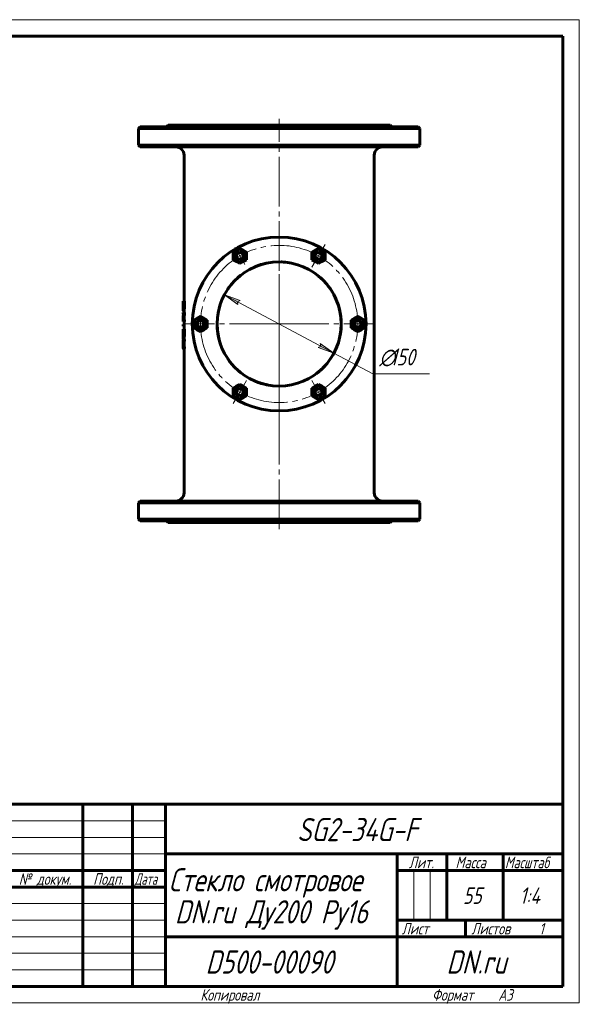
# Model space of a CAD drawing. Header units: millimetres. Extents: x 0 to 420, y -77 to 297.
# Tile 10 of 10: x 251 to 420, y 0 to 297. Entities that reach past the tile are written whole.
import ezdxf

# ---------------------------------------------------------------- set-up
doc = ezdxf.new("R2010")
doc.units = ezdxf.units.MM
for name, pattern in [('K5LT_AXLED', [19.5, 15, -1.5, 1.5, -1.5]), ('K5LT_BASIC', [0]), ('K5LT_THIN', [0])]:
    doc.linetypes.add(name, pattern=pattern)
doc.layers.add('Системный слой', color=7, linetype='Continuous')
doc.layers.add('Системный слой (1)', color=251, linetype='Continuous', true_color=0x6c6c6c)
doc.styles.add('KDIMTEXTSTYLE', font='GOST_AU.SHX', dxfattribs={"width": 0.96, "oblique": 15, "height": 5})
doc.styles.add('KTEXTSTYLE', font='GOST_AU.SHX', dxfattribs={"width": 0.96, "height": 5})
doc.dimstyles.new('KDIMSTYLE (0.25)', dxfattribs={"dimtxt": 5, "dimasz": 1, "dimexe": 2, "dimexo": 0, "dimgap": 1, "dimtad": 1, "dimlfac": 4, "dimtxsty": 'KDIMTEXTSTYLE', "dimsah": 1, "dimcen": 0, "dimdle": 1, "dimadec": 0, "dimazin": 0, "dimtfac": 0.667, "dimtmove": 0, "dimatfit": 3, "dimfxl": 1, "dimtvp": 1, "dimtolj": 1, "dimtzin": 0, "dimarcsym": 0})

# ---------------------------------------------------------------- blocks, each defined once
blk = doc.blocks.new('U72')
at = {"layer": 'Системный слой (1)', "linetype": 'K5LT_BASIC', "lineweight": 60}
for p, q in [((322.25, 187.72), (322.08, 187.79)), ((323.29, 187.33), (322.25, 187.72)), ((324.37, 187), (323.29, 187.33)), ((325.3, 186.77), (324.37, 187))]:
    blk.add_line(p, q, dxfattribs=at)
blk = doc.blocks.new('U73')
at = {"layer": 'Системный слой (1)', "linetype": 'K5LT_BASIC', "lineweight": 60}
for p, q in [((329.92, 223.83), (330.21, 223.82)), ((330.21, 223.82), (331.09, 223.76)), ((331.09, 223.76), (331.97, 223.65)), ((331.97, 223.65), (332.55, 223.56))]:
    blk.add_line(p, q, dxfattribs=at)
blk = doc.blocks.new('U74')
at = {"layer": 'Системный слой (1)', "linetype": 'K5LT_BASIC', "lineweight": 60}
for p, q in [((300.55, 212.02), (300.55, 256.09)), ((300.55, 208.52), (300.55, 209.06)), ((300.55, 206.3), (300.55, 206.35)), ((300.55, 203.51), (300.55, 205.84)), ((300.55, 200.36), (300.55, 201.17)), ((300.55, 198.2), (300.55, 199.81)), ((300.55, 154.09), (300.55, 197.65))]:
    blk.add_line(p, q, dxfattribs=at)
blk = doc.blocks.new('U75')
at = {"layer": 'Системный слой (1)', "linetype": 'K5LT_BASIC', "lineweight": 60}
for p, q in [((323.15, 222.81), (324.24, 223.15)), ((324.24, 223.15), (325.36, 223.42)), ((322.1, 222.4), (323.15, 222.81))]:
    blk.add_line(p, q, dxfattribs=at)
blk = doc.blocks.new('U76')
at = {"layer": 'Системный слой (1)', "linetype": 'K5LT_BASIC', "lineweight": 60}
for p, q in [((317.2, 190.77), (316.89, 191.04)), ((317.52, 190.5), (317.2, 190.77)), ((317.85, 190.24), (317.52, 190.5))]:
    blk.add_line(p, q, dxfattribs=at)
blk = doc.blocks.new('U77')
at = {"layer": 'Системный слой (1)', "linetype": 'K5LT_BASIC', "lineweight": 60}
for p, q in [((317.2, 190.77), (316.89, 191.04)), ((317.52, 190.5), (317.2, 190.77)), ((317.85, 190.24), (317.52, 190.5))]:
    blk.add_line(p, q, dxfattribs=at)
blk = doc.blocks.new('U78')
at = {"layer": 'Системный слой (1)', "linetype": 'K5LT_BASIC', "lineweight": 60}
for p, q in [((316.82, 219.08), (317.12, 219.34)), ((317.12, 219.34), (317.43, 219.6)), ((317.43, 219.6), (317.74, 219.85))]:
    blk.add_line(p, q, dxfattribs=at)
blk = doc.blocks.new('U79')
at = {"layer": 'Системный слой (1)', "linetype": 'K5LT_BASIC', "lineweight": 60}
for p, q in [((322.27, 187.71), (322.08, 187.79)), ((323.39, 187.3), (322.27, 187.71)), ((324.54, 186.96), (323.39, 187.3)), ((325.52, 186.73), (324.54, 186.96))]:
    blk.add_line(p, q, dxfattribs=at)
blk = doc.blocks.new('U80')
at = {"layer": 'Системный слой (1)', "linetype": 'K5LT_BASIC', "lineweight": 60}
for p, q in [((329.92, 223.83), (329.94, 223.83)), ((329.94, 223.83), (330.82, 223.78)), ((330.82, 223.78), (331.7, 223.69)), ((331.7, 223.69), (332.55, 223.56))]:
    blk.add_line(p, q, dxfattribs=at)
blk = doc.blocks.new('U81')
at = {"layer": 'Системный слой (1)', "linetype": 'K5LT_BASIC', "lineweight": 60}
for p, q in [((323.15, 222.81), (324.24, 223.15)), ((324.24, 223.15), (325.36, 223.42)), ((322.1, 222.4), (323.15, 222.81))]:
    blk.add_line(p, q, dxfattribs=at)
blk = doc.blocks.new('U82')
at = {"layer": 'Системный слой (1)', "linetype": 'K5LT_BASIC', "lineweight": 60}
for p, q in [((342.73, 192.01), (342.53, 191.8)), ((342.93, 192.22), (342.73, 192.01)), ((343.13, 192.43), (342.93, 192.22))]:
    blk.add_line(p, q, dxfattribs=at)
blk = doc.blocks.new('U83')
at = {"layer": 'Системный слой (1)', "linetype": 'K5LT_BASIC', "lineweight": 60}
for p, q in [((300.3, 206.35), (300.44, 207.81)), ((300.3, 206.3), (300.3, 206.35))]:
    blk.add_line(p, q, dxfattribs=at)
blk = doc.blocks.new('U84')
at = {"layer": 'Системный слой (1)', "linetype": 'K5LT_BASIC', "lineweight": 60}
for p, q in [((300.3, 198.29), (300.3, 198.3)), ((300.3, 198.3), (300.3, 198.3)), ((300.3, 198.26), (300.3, 198.29)), ((300.3, 198.29), (300.3, 198.29)), ((300.3, 198.29), (300.3, 198.29)), ((300.3, 198.22), (300.3, 198.26)), ((300.3, 198.2), (300.3, 198.22)), ((300.3, 198.19), (300.3, 198.2)), ((300.3, 198.18), (300.3, 198.19)), ((300.3, 198.17), (300.3, 198.18)), ((300.3, 198.18), (300.3, 198.18)), ((300.3, 198.16), (300.3, 198.17)), ((300.3, 198.17), (300.3, 198.17)), ((300.3, 198.15), (300.3, 198.16)), ((300.31, 198.14), (300.3, 198.15))]:
    blk.add_line(p, q, dxfattribs=at)
blk = doc.blocks.new('U85')
at = {"layer": 'Системный слой (1)', "linetype": 'K5LT_BASIC', "lineweight": 60}
for start, end in [(101.4483, 112.5903), (80.017, 88.1084), (0, 54.9517), (134.8339, 145.8718), (128.0674, 131.7529), (159.5907, 198.9676), (325.328, 0), (213.8599, 220.3052), (228.5586, 232.3601), (306.5002, 317.508), (247.3603, 259.2544), (271.7993, 271.9595)]:
    blk.add_arc((329.3, 205.09), 18.75, start, end, dxfattribs=at)
blk = doc.blocks.new('U86')
at = {"layer": 'Системный слой (1)', "linetype": 'K5LT_BASIC', "lineweight": 60}
for p, q in [((300.3, 208.05), (300.3, 208.52)), ((300.3, 206.35), (300.3, 206.85)), ((300.3, 205.84), (300.3, 206.3))]:
    blk.add_line(p, q, dxfattribs=at)
blk = doc.blocks.new('U87')
at = {"layer": 'Системный слой (1)', "linetype": 'K5LT_BASIC', "lineweight": 60}
for p, q in [((300.3, 203.01), (300.3, 203.51)), ((300.3, 201.34), (300.3, 201.96))]:
    blk.add_line(p, q, dxfattribs=at)
blk = doc.blocks.new('U88')
at = {"layer": 'Системный слой (1)', "linetype": 'K5LT_BASIC', "lineweight": 60}
for p, q in [((300.3, 199.85), (300.3, 199.86)), ((300.3, 199.86), (300.3, 199.86)), ((300.3, 199.86), (300.3, 199.86)), ((300.3, 199.86), (300.3, 199.86)), ((300.3, 199.86), (300.3, 199.86)), ((300.3, 199.86), (300.3, 199.86)), ((300.3, 199.86), (300.3, 199.86)), ((300.3, 199.86), (300.3, 199.86)), ((300.3, 199.86), (300.31, 199.86)), ((300.3, 199.84), (300.3, 199.85)), ((300.3, 199.85), (300.3, 199.85)), ((300.3, 199.85), (300.3, 199.85)), ((300.3, 199.85), (300.3, 199.85)), ((300.3, 199.85), (300.3, 199.85)), ((300.3, 199.85), (300.3, 199.85)), ((300.3, 199.83), (300.3, 199.84)), ((300.3, 199.84), (300.3, 199.84)), ((300.3, 199.84), (300.3, 199.84)), ((300.3, 199.84), (300.3, 199.84)), ((300.3, 199.84), (300.3, 199.84)), ((300.3, 199.84), (300.3, 199.84)), ((300.3, 199.84), (300.3, 199.84)), ((300.3, 199.84), (300.3, 199.84)), ((300.3, 199.84), (300.3, 199.84)), ((300.3, 199.82), (300.3, 199.83)), ((300.3, 199.83), (300.3, 199.83)), ((300.3, 199.83), (300.3, 199.83)), ((300.3, 199.83), (300.3, 199.83)), ((300.3, 199.83), (300.3, 199.83)), ((300.3, 199.83), (300.3, 199.83)), ((300.3, 199.83), (300.3, 199.83)), ((300.3, 199.83), (300.3, 199.83)), ((300.3, 199.83), (300.3, 199.83)), ((300.3, 199.83), (300.3, 199.83)), ((300.3, 199.83), (300.3, 199.83)), ((300.3, 199.81), (300.3, 199.82)), ((300.3, 199.82), (300.3, 199.82)), ((300.3, 199.82), (300.3, 199.82)), ((300.3, 199.78), (300.3, 199.81)), ((300.3, 199.74), (300.3, 199.78)), ((300.3, 199.7), (300.3, 199.74)), ((300.31, 199.86), (300.31, 199.86)), ((300.31, 199.86), (300.31, 199.86)), ((300.31, 199.86), (300.31, 199.86)), ((300.31, 199.86), (300.31, 199.86)), ((300.31, 199.86), (300.31, 199.86)), ((300.31, 199.86), (300.31, 199.86)), ((300.31, 199.86), (300.31, 199.86)), ((300.31, 199.86), (300.31, 199.86)), ((300.31, 199.86), (300.31, 199.86)), ((300.31, 199.86), (300.31, 199.86))]:
    blk.add_line(p, q, dxfattribs=at)
blk = doc.blocks.new('U89')
at = {"layer": 'Системный слой (1)', "linetype": 'K5LT_BASIC', "lineweight": 60}
for p, q in [((300.3, 211.52), (300.3, 212.02)), ((300.3, 209.3), (300.3, 209.87))]:
    blk.add_line(p, q, dxfattribs=at)
blk = doc.blocks.new('U90')
at = {"layer": 'Системный слой (1)', "linetype": 'K5LT_BASIC', "lineweight": 60}
for p, q in [((300.3, 201.34), (300.31, 201.95)), ((300.32, 200.61), (300.3, 201.34))]:
    blk.add_line(p, q, dxfattribs=at)
blk = doc.blocks.new('U91')
at = {"layer": 'Системный слой (1)', "linetype": 'K5LT_BASIC', "lineweight": 60}
for p, q in [((300.3, 199.81), (300.3, 200.31)), ((300.3, 197.69), (300.3, 198.2))]:
    blk.add_line(p, q, dxfattribs=at)
blk = doc.blocks.new('U92')
at = {"layer": 'Системный слой (1)', "linetype": 'K5LT_BASIC', "lineweight": 60}
for p, q in [((316.82, 219.08), (317.06, 219.3)), ((317.06, 219.3), (317.32, 219.51)), ((317.32, 219.51), (317.57, 219.72))]:
    blk.add_line(p, q, dxfattribs=at)
blk = doc.blocks.new('U93')
at = {"layer": 'Системный слой (1)', "linetype": 'K5LT_BASIC', "lineweight": 60}
for p, q in [((342.39, 191.67), (342, 191.3)), ((342.76, 192.04), (342.39, 191.67)), ((343.13, 192.43), (342.76, 192.04))]:
    blk.add_line(p, q, dxfattribs=at)
blk = doc.blocks.new('U94')
at = {"layer": 'Системный слой (1)', "linetype": 'K5LT_BASIC', "lineweight": 60}
for p, q in [((300.3, 210.02), (300.3, 210.1)), ((300.3, 209.94), (300.3, 210.02)), ((300.3, 209.87), (300.3, 209.94)), ((300.3, 209.85), (300.3, 209.87)), ((300.3, 209.82), (300.3, 209.85)), ((300.3, 209.81), (300.3, 209.82)), ((300.3, 209.8), (300.3, 209.81)), ((300.3, 209.75), (300.3, 209.8)), ((300.3, 209.8), (300.3, 209.8)), ((300.3, 209.68), (300.3, 209.75)), ((300.3, 209.65), (300.3, 209.68)), ((300.31, 209.64), (300.3, 209.65)), ((300.31, 209.63), (300.31, 209.64)), ((300.31, 209.64), (300.31, 209.64)), ((300.31, 209.6), (300.31, 209.63)), ((300.32, 209.58), (300.31, 209.6))]:
    blk.add_line(p, q, dxfattribs=at)
blk = doc.blocks.new('U95')
at = {"layer": 'Системный слой (1)', "linetype": 'K5LT_AXLED', "lineweight": 18}
for q in [(329.3, 233.34), (301.05, 205.09), (357.55, 205.09), (329.3, 176.84)]:
    blk.add_line((329.3, 205.09), q, dxfattribs=at)
blk = doc.blocks.new('D6')
at = {"layer": 'Системный слой (1)'}
for points in [[(317.48, 212.15), (312.76, 213.93), (316.86, 210.99), (316.73, 211.81)], [(345.84, 196.26), (341.74, 199.19), (341.87, 198.38), (341.12, 198.03)]]:
    blk.add_hatch(color=256, dxfattribs=at).paths.add_polyline_path(points)
at = {"layer": 'Системный слой (1)', "linetype": 'K5LT_THIN', "lineweight": 18}
for p, q in [((312.76, 213.93), (317.48, 212.15)), ((316.86, 210.99), (312.76, 213.93)), ((312.76, 213.93), (345.84, 196.26)), ((317.48, 212.15), (316.73, 211.81)), ((316.73, 211.81), (316.86, 210.99)), ((341.12, 198.03), (341.87, 198.38)), ((345.84, 196.26), (341.12, 198.03)), ((341.87, 198.38), (341.74, 199.19)), ((341.74, 199.19), (345.84, 196.26)), ((345.84, 196.26), (357.56, 189.99))]:
    blk.add_line(p, q, dxfattribs=at)
blk.add_wipeout([(359.56, 190.99), (359.56, 198.37), (372.23, 198.37), (372.23, 190.99)]).dxf.layer = 'Системный слой (1)'
blk.add_line((357.56, 189.99), (374.76, 189.99), dxfattribs=at)
at = {"layer": 'Системный слой (1)', "char_height": 5, "attachment_point": 1, "style": 'KTEXTSTYLE'}
for s, insert in [('\\H5.0;\\W1.000;\\Q15;\\Q15;\\W0.960;∅', (359.56, 197.58)), ('\\H5.0;\\W1.000;\\Q15;\\Q15;\\W0.960;150', (362.87, 197.58))]:
    blk.add_mtext(s, dxfattribs=dict(at, insert=insert))
blk = doc.blocks.new('KDIMARROW_01')
at = {"layer": 'Системный слой'}
blk.add_hatch(color=0, dxfattribs=at).paths.add_polyline_path([(-5, -0.66), (0, 0), (-5, 0.66), (-4.5, 0)])
at = {"layer": 'Системный слой', "color": 0, "linetype": 'K5LT_THIN', "lineweight": 18}
for p, q in [((-4.5, 0), (-5, 0.66)), ((-5, 0.66), (0, 0)), ((0, 0), (-5, -0.66)), ((-5, -0.66), (-4.5, 0))]:
    blk.add_line(p, q, dxfattribs=at)
at = {"layer": 'Системный слой (1)', "color": 0, "linetype": 'K5LT_THIN', "lineweight": 18}
blk.add_line((151.95, 205.09), (151.7, 205.09), dxfattribs=at)
blk = doc.blocks.new('U96')
at = {"layer": 'Системный слой (1)', "linetype": 'K5LT_AXLED', "lineweight": 18}
for q in [(329.3, 233.22), (301.18, 205.09), (357.43, 205.09), (329.3, 176.97)]:
    blk.add_line((329.3, 205.09), q, dxfattribs=at)
blk = doc.blocks.new('U97')
at = {"layer": 'Системный слой (1)', "linetype": 'K5LT_AXLED', "lineweight": 18}
for q in [(329.3, 227.61), (306.78, 205.09), (351.82, 205.09), (329.3, 182.57)]:
    blk.add_line((329.3, 205.09), q, dxfattribs=at)
blk = doc.blocks.new('U98')
at = {"layer": 'Системный слой (1)', "linetype": 'K5LT_AXLED', "lineweight": 18}
for p, q in [((341.18, 225.66), (343.18, 229.12)), ((317.43, 225.66), (315.93, 228.26)), ((318.93, 223.06), (317.43, 225.66)), ((339.18, 222.2), (341.18, 225.66)), ((305.55, 205.09), (301.55, 205.09)), ((309.55, 205.09), (305.55, 205.09)), ((349.05, 205.09), (353.05, 205.09)), ((353.05, 205.09), (357.05, 205.09)), ((319.43, 187.99), (317.43, 184.52)), ((339.18, 187.99), (341.18, 184.52)), ((317.43, 184.52), (315.43, 181.06)), ((341.18, 184.52), (343.18, 181.06))]:
    blk.add_line(p, q, dxfattribs=at)
for start, end in [(60, 120), (120, 180), (0, 60), (180, 240), (300, 0), (240, 300)]:
    blk.add_arc((329.3, 205.09), 23.75, start, end, dxfattribs=at)
blk = doc.blocks.new('U99')
at = {"linetype": 'K5LT_THIN', "lineweight": 18}
for p, q in [((0, 0), (0, 297)), ((0, 297), (420, 297)), ((420, 297), (420, 0)), ((230, 55), (295, 55)), ((230, 50), (295, 50)), ((230, 45), (295, 45)), ((369.96, 25), (369.96, 40)), ((374.98, 25), (374.98, 40)), ((230, 30), (295, 30)), ((230, 25), (295, 25)), ((230, 20), (295, 20)), ((230, 15), (295, 15)), ((230, 10), (295, 10)), ((420, 0), (0, 0))]:
    blk.add_line(p, q, dxfattribs=at)
at = {"linetype": 'K5LT_BASIC', "lineweight": 60}
for p, q in [((8, 172), (8, 292)), ((20, 292), (8, 292)), ((13, 172), (13, 292)), ((20, 5), (20, 292)), ((20, 292), (415, 292)), ((90, 292), (90, 278)), ((415, 292), (415, 5)), ((90, 278), (20, 278)), ((20, 232), (8, 232)), ((20, 172), (8, 172)), ((8, 5), (8, 150)), ((20, 150), (8, 150)), ((13, 5), (13, 150)), ((20, 115), (8, 115)), ((20, 90), (8, 90)), ((20, 65), (8, 65)), ((230, 60), (415, 60)), ((230, 5), (230, 60)), ((237, 35), (237, 60)), ((247, 5), (247, 60)), ((270, 5), (270, 60)), ((285, 5), (285, 60)), ((295, 5), (295, 60)), ((295, 45), (415, 45)), ((365, 5), (365, 45)), ((380, 25), (380, 45)), ((397, 25), (397, 45)), ((230, 40), (295, 40)), ((365, 40), (380, 40)), ((380, 40), (415, 40)), ((230, 35), (295, 35)), ((20, 30), (8, 30)), ((365, 25), (415, 25)), ((385.57, 20), (385.57, 25)), ((295, 20), (365, 20)), ((365, 20), (415, 20)), ((20, 5), (8, 5)), ((415, 5), (20, 5))]:
    blk.add_line(p, q, dxfattribs=at)
at = {"attachment_point": 1, "style": 'KTEXTSTYLE'}
for s, insert, char_height, rotation in [('\\H5.0;\\W1.000;\\Q15;\\Q15;\\W0.960;\\H7.00;SG2-34G-F', (75.26, 281.64), 7, 180), ('\\H5.0;\\W1.000;\\Q15;\\Q15;\\W0.960;\\H3.50;Перв. примен.', (8.82, 250.52), 3.5, 90), ('\\H5.0;\\W1.000;\\Q15;\\Q15;\\W0.960;\\H3.50;Справ. №', (8.82, 193.63), 3.5, 90), ('\\H5.0;\\W1.000;\\Q15;\\Q15;\\W0.960;\\H3.50;Подп. и дата', (8.82, 120.66), 3.5, 90), ('\\H5.0;\\W1.000;\\Q15;\\Q15;\\W0.960;\\H3.50;Инв. № дубл.', (8.82, 91.57), 3.5, 90), ('\\H5.0;\\W1.000;\\Q15;\\Q15;\\W0.960;\\H3.50;Взам. инв. №', (8.82, 65.8), 3.5, 90), ('\\H5.0;\\W1.000;\\Q15;\\Q15;\\W0.960;\\H3.50;Подп. и дата', (8.82, 35.66), 3.5, 90), ('\\H5.0;\\W1.000;\\Q15;\\Q15;\\W0.960;\\H3.50;Инв. № подл.', (8.82, 6.57), 3.5, 90)]:
    blk.add_mtext(s, dxfattribs=dict(at, insert=insert, char_height=char_height, rotation=rotation))
for s, insert, char_height in [('\\H5.0;\\W1.000;\\Q15;\\Q15;\\W0.960;\\H7.00;SG2-34G-F', (334.74, 55.86), 7), ('\\H5.0;\\W1.000;\\Q15;\\Q15;\\W0.960;\\H3.50;Лит.', (368.47, 44.18), 3.5), ('\\H5.0;\\W1.000;\\Q15;\\Q15;\\W0.960;\\H3.50;Масса', (382.58, 44.18), 3.5), ('\\H5.0;\\W1.000;\\Q15;\\Q15;\\W0.926;\\H3.50;Масштаб', (397.52, 44.18), 3.5), ('\\H5.0;\\W1.000;\\Q15;\\Q15;\\W0.786;\\H3.50;Изм.', (230.62, 39.18), 3.5), ('\\H5.0;\\W1.000;\\Q15;\\Q15;\\W0.800;\\H3.50;Лист', (237.61, 39.18), 3.5), ('\\H5.0;\\W1.000;\\Q15;\\Q15;\\W0.960;\\H3.50;№ докум.', (250.63, 39.18), 3.5), ('\\H5.0;\\W1.000;\\Q15;\\Q15;\\W0.960;\\H3.50;Подп.', (273.1, 39.18), 3.5), ('\\H5.0;\\W1.000;\\Q15;\\Q15;\\W0.800;\\H3.50;Дата', (285.61, 39.18), 3.5), ('\\H5.0;\\W1.000;\\Q15;\\Q15;\\W0.960;\\H7.00;Стекло смотровое', (295.94, 40.69), 7), ('\\H5.0;\\W1.000;\\Q15;\\Q15;\\W0.960;\\H3.50;Разраб.', (230.5, 34.18), 3.5), ('\\H5.0;\\W1.000;\\Q15;\\Q15;\\W0.960;55', (384.81, 34.9), 5), ('\\H5.0;\\W1.000;\\Q15;\\Q15;\\W0.960;1:4', (401.98, 34.9), 5), ('\\H5.0;\\W1.000;\\Q15;\\Q15;\\W0.960;\\H7.00;DN.ru Ду200 Ру16', (297.8, 31.02), 7), ('\\H5.0;\\W1.000;\\Q15;\\Q15;\\W0.960;\\H3.50;Пров.', (230.5, 29.18), 3.5), ('\\H5.0;\\W1.000;\\Q15;\\Q15;\\W0.960;\\H3.50;Т.контр.', (230.5, 24.18), 3.5), ('\\H5.0;\\W1.000;\\Q15;\\Q15;\\W0.960;\\H3.50;Лист', (366.32, 24.18), 3.5), ('\\H5.0;\\W1.000;\\Q15;\\Q15;\\W0.960;\\H3.50;Листов', (387.36, 24.18), 3.5), ('\\H5.0;\\W1.000;\\Q15;\\Q15;\\W0.960;\\H3.50;1', (407.91, 24.18), 3.5), ('\\H5.0;\\W1.000;\\Q15;\\Q15;\\W0.960;\\H7.00;D500-00090', (307.06, 15.86), 7), ('\\H5.0;\\W1.000;\\Q15;\\Q15;\\W0.960;\\H7.00;DN.ru', (379.84, 15.86), 7), ('\\H5.0;\\W1.000;\\Q15;\\Q15;\\W0.960;\\H3.50;Н.контр.', (230.5, 14.18), 3.5), ('\\H5.0;\\W1.000;\\Q15;\\Q15;\\W0.960;\\H3.50;Утв.', (230.5, 9.18), 3.5), ('\\H5.0;\\W1.000;\\Q15;\\Q15;\\W0.960;\\H3.50;Копировал', (305.5, 4.18), 3.5), ('\\H5.0;\\W1.000;\\Q15;\\Q15;\\W0.960;\\H3.50;Формат', (375.5, 4.18), 3.5), ('\\H5.0;\\W1.000;\\Q15;\\Q15;\\W0.960;\\H3.50;A3', (395.5, 4.18), 3.5)]:
    blk.add_mtext(s, dxfattribs=dict(at, insert=insert, char_height=char_height))

msp = doc.modelspace()

# ---------------------------------------------------------------- linework, layer by layer
at = {"layer": 'Системный слой (1)', "linetype": 'K5LT_BASIC', "lineweight": 60}
for p, q in [((295.8016, 265.0924), (295.3016, 264.5924)), ((295.8016, 265.0924), (362.8016, 265.0924)), ((362.8016, 265.0924), (363.3016, 264.5924)), ((287.3016, 264.5924), (286.8016, 264.0924)), ((286.8016, 259.0924), (286.8016, 264.0924)), ((286.8016, 264.0924), (329.3016, 264.0924)), ((287.3016, 264.5924), (371.3016, 264.5924)), ((329.3016, 264.0924), (371.8016, 264.0924)), ((371.3016, 264.5924), (371.8016, 264.0924)), ((371.8016, 259.0924), (371.8016, 264.0924)), ((329.3016, 259.0924), (286.8016, 259.0924)), ((287.3016, 258.5924), (286.8016, 259.0924)), ((371.8016, 259.0924), (329.3016, 259.0924)), ((371.3016, 258.5924), (371.8016, 259.0924)), ((287.3016, 258.5924), (371.3016, 258.5924)), ((358.0516, 154.0924), (358.0516, 256.0924)), ((315.4259, 226.814), (316.4256, 227.3919)), ((315.4266, 225.6593), (315.4259, 226.814)), ((316.4256, 227.3919), (317.4252, 227.9699)), ((317.4252, 227.9699), (318.4256, 227.3931)), ((318.4256, 227.3931), (319.4259, 226.8164)), ((319.4259, 226.8164), (319.4266, 225.6617)), ((339.1759, 226.814), (340.1756, 227.3919)), ((339.1766, 225.6593), (339.1759, 226.814)), ((340.1756, 227.3919), (341.1752, 227.9699)), ((341.1752, 227.9699), (342.1756, 227.3931)), ((342.1756, 227.3931), (343.1759, 226.8164)), ((343.1759, 226.8164), (343.1766, 225.6617)), ((315.4273, 224.5046), (315.4266, 225.6593)), ((316.4276, 223.9278), (315.4273, 224.5046)), ((317.428, 223.3511), (316.4276, 223.9278)), ((318.4276, 223.929), (317.428, 223.3511)), ((319.4273, 224.507), (318.4276, 223.929)), ((319.4266, 225.6617), (319.4273, 224.507)), ((339.1773, 224.5046), (339.1766, 225.6593)), ((340.1776, 223.9278), (339.1773, 224.5046)), ((341.178, 223.3511), (340.1776, 223.9278)), ((342.1776, 223.929), (341.178, 223.3511)), ((343.1773, 224.507), (342.1776, 223.929)), ((343.1766, 225.6617), (343.1773, 224.507)), ((300.4433, 212.0162), (300.3016, 212.0162)), ((300.3016, 211.5178), (300.4038, 211.5178)), ((300.3052, 211.138), (300.3052, 211.5178)), ((300.4038, 211.5178), (300.4038, 211.138)), ((300.4433, 211.1623), (300.4433, 212.0162)), ((300.4433, 212.0162), (300.6946, 212.0162)), ((300.6946, 212.0162), (300.6946, 211.1623)), ((300.4433, 208.5184), (300.3016, 208.5184)), ((300.3023, 210.1017), (300.3835, 210.1017)), ((300.3184, 209.0594), (300.5685, 209.0594)), ((300.4153, 209.8191), (300.6663, 209.8191)), ((300.4433, 207.8104), (300.4433, 208.5184)), ((300.4433, 208.5184), (300.6946, 208.5184)), ((300.6946, 208.5184), (300.6946, 207.8104)), ((300.3016, 208.0535), (300.3967, 208.0535)), ((300.4433, 206.3), (300.3016, 206.3)), ((300.3016, 205.8351), (300.4433, 205.8351)), ((300.4433, 207.8104), (300.6946, 207.8104)), ((300.4433, 206.3), (300.6946, 206.3)), ((300.4433, 205.8351), (300.4433, 206.3)), ((300.4433, 205.8351), (300.6946, 205.8351)), ((300.6946, 206.3), (300.6946, 205.8351)), ((303.5509, 206.2459), (304.5506, 206.8238)), ((303.5516, 205.0912), (303.5509, 206.2459)), ((304.5506, 206.8238), (305.5502, 207.4018)), ((305.5502, 207.4018), (306.5506, 206.825)), ((306.5506, 206.825), (307.5509, 206.2483)), ((307.5509, 206.2483), (307.5516, 205.0936)), ((351.0509, 206.2459), (352.0506, 206.8238)), ((351.0516, 205.0912), (351.0509, 206.2459)), ((352.0506, 206.8238), (353.0502, 207.4018)), ((353.0502, 207.4018), (354.0506, 206.825)), ((354.0506, 206.825), (355.0509, 206.2483)), ((355.0509, 206.2483), (355.0516, 205.0936)), ((300.4433, 203.5134), (300.3016, 203.5134)), ((300.3016, 203.015), (300.3079, 203.015)), ((300.3021, 204.9781), (300.5521, 204.9781)), ((300.3021, 204.3764), (300.3021, 204.9781)), ((300.3021, 204.3764), (300.5521, 204.3764)), ((300.3079, 203.015), (300.3079, 202.4437)), ((300.3196, 202.5774), (300.3196, 203.015)), ((300.3196, 203.015), (300.4038, 203.015)), ((300.4038, 203.015), (300.4038, 202.5197)), ((300.4433, 202.547), (300.4433, 203.5134)), ((300.4433, 203.5134), (300.6946, 203.5134)), ((300.6946, 203.5134), (300.6946, 202.547)), ((303.5523, 203.9365), (303.5516, 205.0912)), ((304.5526, 203.3597), (303.5523, 203.9365)), ((305.553, 202.783), (304.5526, 203.3597)), ((306.5526, 203.3609), (305.553, 202.783)), ((307.5523, 203.9389), (306.5526, 203.3609)), ((307.5516, 205.0936), (307.5523, 203.9389)), ((351.0523, 203.9365), (351.0516, 205.0912)), ((352.0526, 203.3597), (351.0523, 203.9365)), ((353.053, 202.783), (352.0526, 203.3597)), ((354.0526, 203.3609), (353.053, 202.783)), ((355.0523, 203.9389), (354.0526, 203.3609)), ((355.0516, 205.0936), (355.0523, 203.9389)), ((300.4433, 200.359), (300.3063, 200.359)), ((300.3063, 199.8606), (300.4433, 199.8606)), ((300.3152, 200.6112), (300.5516, 200.6112)), ((300.3271, 201.8997), (300.3919, 201.8997)), ((300.3604, 201.1673), (300.6109, 201.1673)), ((300.4433, 200.359), (300.6946, 200.359)), ((300.4433, 199.8606), (300.4433, 200.359)), ((300.4433, 199.8606), (300.6946, 199.8606)), ((300.6946, 200.359), (300.6946, 199.8606)), ((300.4433, 198.1436), (300.3061, 198.1436)), ((300.3063, 197.6453), (300.4433, 197.6453)), ((300.4433, 198.1436), (300.6946, 198.1436)), ((300.4433, 197.6453), (300.4433, 198.1436)), ((300.4433, 197.6453), (300.6946, 197.6453)), ((300.6946, 198.1436), (300.6946, 197.6453)), ((315.4259, 185.6778), (316.4256, 186.2557)), ((315.4266, 184.5231), (315.4259, 185.6778)), ((315.4273, 183.3684), (315.4266, 184.5231)), ((316.4256, 186.2557), (317.4252, 186.8337)), ((317.4252, 186.8337), (318.4256, 186.2569)), ((318.4256, 186.2569), (319.4259, 185.6802)), ((319.4259, 185.6802), (319.4266, 184.5255)), ((319.4266, 184.5255), (319.4273, 183.3708)), ((339.1759, 185.6778), (340.1756, 186.2557)), ((339.1766, 184.5231), (339.1759, 185.6778)), ((339.1773, 183.3684), (339.1766, 184.5231)), ((340.1756, 186.2557), (341.1752, 186.8337)), ((341.1752, 186.8337), (342.1756, 186.2569)), ((342.1756, 186.2569), (343.1759, 185.6802)), ((343.1759, 185.6802), (343.1766, 184.5255)), ((343.1766, 184.5255), (343.1773, 183.3708)), ((316.4276, 182.7916), (315.4273, 183.3684)), ((317.428, 182.2149), (316.4276, 182.7916)), ((318.4276, 182.7928), (317.428, 182.2149)), ((319.4273, 183.3708), (318.4276, 182.7928)), ((340.1776, 182.7916), (339.1773, 183.3684)), ((341.178, 182.2149), (340.1776, 182.7916)), ((342.1776, 182.7928), (341.178, 182.2149)), ((343.1773, 183.3708), (342.1776, 182.7928)), ((287.3016, 151.5924), (286.8016, 151.0924)), ((286.8016, 146.0924), (286.8016, 151.0924)), ((286.8016, 151.0924), (329.3016, 151.0924)), ((371.3016, 151.5924), (287.3016, 151.5924)), ((329.3016, 151.0924), (371.8016, 151.0924)), ((371.3016, 151.5924), (371.8016, 151.0924)), ((371.8016, 146.0924), (371.8016, 151.0924)), ((329.3016, 146.0924), (286.8016, 146.0924)), ((287.3016, 145.5924), (286.8016, 146.0924)), ((371.8016, 146.0924), (329.3016, 146.0924)), ((371.3016, 145.5924), (371.8016, 146.0924)), ((287.3016, 145.5924), (371.3016, 145.5924)), ((295.8016, 145.0924), (295.3016, 145.5924)), ((295.8016, 145.0924), (362.8016, 145.0924)), ((362.8016, 145.0924), (363.3016, 145.5924))]:
    msp.add_line(p, q, dxfattribs=at)
for centre, radius in [((329.3016, 205.0924), 26.25), ((317.4266, 225.6605), 1), ((341.1766, 225.6605), 1), ((305.5516, 205.0924), 1), ((353.0516, 205.0924), 1), ((317.4266, 184.5243), 1), ((341.1766, 184.5243), 1)]:
    msp.add_circle(centre, radius, dxfattribs=at)
for centre, radius, start, end in [((298.0516, 256.0924), 2.5, 0, 90), ((360.5516, 256.0924), 2.5, 90, 180), ((317.4266, 225.6605), 2, 120.034111, 180.034111), ((317.4266, 225.6605), 1.25, 90, 270), ((317.4266, 225.6605), 2, 60.034111, 120.034111), ((317.4266, 225.6605), 1.25, 270, 90), ((317.4266, 225.6605), 2, 0.034111, 60.034111), ((341.1766, 225.6605), 2, 120.034111, 180.034111), ((341.1766, 225.6605), 1.25, 90, 270), ((341.1766, 225.6605), 2, 60.034111, 120.034111), ((341.1766, 225.6605), 1.25, 270, 90), ((341.1766, 225.6605), 2, 0.034111, 60.034111), ((329.3016, 205.0924), 18.75, 0, 270), ((317.4266, 225.6605), 2, 180.034111, 240.034111), ((317.4266, 225.6605), 2, 240.034111, 300.034111), ((317.4266, 225.6605), 2, 300.034111, 0.034111), ((341.1766, 225.6605), 2, 180.034111, 240.034111), ((341.1766, 225.6605), 2, 240.034111, 300.034111), ((341.1766, 225.6605), 2, 300.034111, 0.034111), ((305.5516, 205.0924), 2, 120.034111, 180.034111), ((305.5516, 205.0924), 1.25, 90, 270), ((305.5516, 205.0924), 2, 60.034111, 120.034111), ((305.5516, 205.0924), 1.25, 270, 90), ((305.5516, 205.0924), 2, 0.034111, 60.034111), ((353.0516, 205.0924), 2, 120.034111, 180.034111), ((353.0516, 205.0924), 1.25, 90, 270), ((353.0516, 205.0924), 2, 60.034111, 120.034111), ((353.0516, 205.0924), 1.25, 270, 90), ((353.0516, 205.0924), 2, 0.034111, 60.034111), ((305.5516, 205.0924), 2, 180.034111, 240.034111), ((305.5516, 205.0924), 2, 240.034111, 300.034111), ((305.5516, 205.0924), 2, 300.034111, 0.034111), ((329.3016, 205.0924), 18.75, 270, 0), ((353.0516, 205.0924), 2, 180.034111, 240.034111), ((353.0516, 205.0924), 2, 240.034111, 300.034111), ((353.0516, 205.0924), 2, 300.034111, 0.034111), ((317.4266, 184.5243), 2, 120.034111, 180.034111), ((317.4266, 184.5243), 2, 180.034111, 240.034111), ((317.4266, 184.5243), 1.25, 90, 270), ((317.4266, 184.5243), 2, 60.034111, 120.034111), ((317.4266, 184.5243), 1.25, 270, 90), ((317.4266, 184.5243), 2, 0.034111, 60.034111), ((317.4266, 184.5243), 2, 300.034111, 0.034111), ((341.1766, 184.5243), 2, 120.034111, 180.034111), ((341.1766, 184.5243), 2, 180.034111, 240.034111), ((341.1766, 184.5243), 1.25, 90, 270), ((341.1766, 184.5243), 2, 60.034111, 120.034111), ((341.1766, 184.5243), 1.25, 270, 90), ((341.1766, 184.5243), 2, 0.034111, 60.034111), ((341.1766, 184.5243), 2, 300.034111, 0.034111), ((317.4266, 184.5243), 2, 240.034111, 300.034111), ((341.1766, 184.5243), 2, 240.034111, 300.034111), ((298.0516, 154.0924), 2.5, 270, 0), ((360.5516, 154.0924), 2.5, 180, 270)]:
    msp.add_arc(centre, radius, start, end, dxfattribs=at)
for centre, major_axis, ratio, start_param in [((329.3016, 206.8492), (29, 0), 0.51315789, 3.06057754), ((329.3016, 206.3537), (28.75, 0), 0.5087001, 3.04182788), ((329.3016, 201.9627), (29, 0), 0.79429735, 3.12070905)]:
    msp.add_ellipse(centre, major_axis=major_axis, ratio=ratio, start_param=start_param, end_param=3.14159265, dxfattribs=at)
for points, knots in [([(300.3016, 209.298), (300.3016, 209.2781), (300.3017, 209.2599), (300.3027, 209.1295), (300.3068, 209.073), (300.316, 209.0601), (300.3172, 209.0594), (300.3184, 209.0594)], [-0.411983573, -0.411983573, -0.411983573, -0.411983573, -0.364753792, -0.364753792, -0.041856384, -0.041856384, 0, 0, 0, 0]), ([(300.3023, 210.1017), (300.3027, 210.1694), (300.3031, 210.2412), (300.3038, 210.3941), (300.3041, 210.4739), (300.3047, 210.6666), (300.3052, 210.8476), (300.3052, 211.138)], [-0.862156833, -0.862156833, -0.862156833, -0.862156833, -0.607198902, -0.607198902, -0.348444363, -0.348444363, 0, 0, 0, 0]), ([(300.3184, 209.0594), (300.328, 209.0594), (300.342, 209.0993), (300.362, 209.2297), (300.3671, 209.2659), (300.3867, 209.4308), (300.3996, 209.5726), (300.4124, 209.7704), (300.4139, 209.7945), (300.4153, 209.8191)], [-1.00272811, -1.00272811, -1.00272811, -1.00272811, -0.4226105, -0.4226105, -0.29590734, -0.29590734, -0.03544817, -0.03544817, 0, 0, 0, 0]), ([(300.3857, 210.1473), (300.3824, 210.0756), (300.3786, 210.0095), (300.3702, 209.8901), (300.3658, 209.8382), (300.3532, 209.7138), (300.3434, 209.6455), (300.3277, 209.5876), (300.3227, 209.579), (300.3186, 209.579)], [-0.703757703, -0.703757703, -0.703757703, -0.703757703, -0.555905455, -0.555905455, -0.409187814, -0.409187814, -0.146296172, -0.146296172, 0, 0, 0, 0]), ([(300.4038, 211.138), (300.4038, 211.0923), (300.4037, 211.0496), (300.4035, 210.9643), (300.4033, 210.9225), (300.4028, 210.8403), (300.4024, 210.801), (300.4018, 210.7382), (300.4015, 210.7131), (300.4009, 210.6696), (300.4007, 210.6508), (300.4001, 210.6182), (300.3999, 210.604), (300.3995, 210.5853), (300.3994, 210.5796), (300.3964, 210.4231), (300.3917, 210.2808), (300.3857, 210.1473)], [-0.300470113, -0.300470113, -0.300470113, -0.300470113, -0.283059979, -0.283059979, -0.263218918, -0.263218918, -0.240661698, -0.240661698, -0.22309375, -0.22309375, -0.207276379, -0.207276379, -0.192914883, -0.192914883, -0.18629775, -0.18629775, 0, 0, 0, 0]), ([(300.4153, 209.8191), (300.4239, 209.966), (300.4303, 210.1327), (300.4376, 210.4087), (300.4425, 210.6185), (300.4433, 211.0917), (300.4433, 211.127), (300.4433, 211.1623)], [-1.40306943, -1.40306943, -1.40306943, -1.40306943, -0.56783239, -0.56783239, -0.04232738, -0.04232738, 0, 0, 0, 0]), ([(300.6663, 209.8191), (300.6554, 209.6363), (300.6426, 209.4841), (300.6205, 209.285), (300.6092, 209.198), (300.5853, 209.0813), (300.5757, 209.0594), (300.5685, 209.0594)], [0, 0, 0, 0, 0.263595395, 0.263595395, 0.433218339, 0.433218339, 0.586483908, 0.586483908, 0.586483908, 0.586483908]), ([(300.6946, 211.1623), (300.6946, 210.8752), (300.6928, 210.5686), (300.6839, 210.2209), (300.6775, 210.0097), (300.6663, 209.8191)], [0, 0, 0, 0, 0.344454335, 0.344454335, 0.509575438, 0.509575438, 0.509575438, 0.509575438]), ([(300.3271, 201.8997), (300.3255, 201.9389), (300.3242, 201.9828), (300.3221, 202.0814), (300.3214, 202.1346), (300.3205, 202.2483), (300.3196, 202.3727), (300.3196, 202.5774)], [-0.70678211, -0.70678211, -0.70678211, -0.70678211, -0.478885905, -0.478885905, -0.245669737, -0.245669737, 0, 0, 0, 0]), ([(300.4038, 202.5197), (300.4038, 202.4352), (300.4034, 202.2804), (300.3994, 202.0702), (300.3969, 201.9933), (300.3933, 201.924)], [-0.25890826, -0.25890826, -0.25890826, -0.25890826, -0.09953948, -0.09953948, 0, 0, 0, 0]), ([(300.4244, 201.5928), (300.4316, 201.7134), (300.437, 201.844), (300.4406, 202.0456), (300.443, 202.1975), (300.4433, 202.5038), (300.4433, 202.5254), (300.4433, 202.547)], [-1.17041251, -1.17041251, -1.17041251, -1.17041251, -0.36757604, -0.36757604, -0.02593461, -0.02593461, 0, 0, 0, 0]), ([(300.6946, 202.547), (300.6946, 202.3749), (300.6938, 202.1785), (300.6906, 201.9749), (300.6892, 201.8952), (300.6827, 201.724), (300.6793, 201.6567), (300.6755, 201.5928)], [0, 0, 0, 0, 0.206491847, 0.206491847, 0.246180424, 0.246180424, 0.274207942, 0.274207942, 0.274207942, 0.274207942]), ([(300.3066, 199.0036), (300.3066, 199.0954), (300.3065, 199.1891), (300.3059, 199.3404), (300.3054, 199.4191), (300.3041, 199.5684), (300.3034, 199.6288), (300.3027, 199.6856), (300.3026, 199.6927), (300.3025, 199.6996)], [-0.381893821, -0.381893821, -0.381893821, -0.381893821, -0.223381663, -0.223381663, -0.113848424, -0.113848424, -0.014902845, -0.014902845, 0, 0, 0, 0]), ([(300.3112, 201.9453), (300.312, 201.861), (300.313, 201.7796), (300.3158, 201.6299), (300.3174, 201.5622), (300.3222, 201.4206), (300.3259, 201.3371), (300.3382, 201.2095), (300.346, 201.1778), (300.3569, 201.1681), (300.3586, 201.1673), (300.3604, 201.1673)], [-0.666939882, -0.666939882, -0.666939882, -0.666939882, -0.52496269, -0.52496269, -0.389883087, -0.389883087, -0.215615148, -0.215615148, -0.033217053, -0.033217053, 0, 0, 0, 0]), ([(300.3579, 201.687), (300.3535, 201.687), (300.3493, 201.6921), (300.3436, 201.711), (300.3419, 201.7189), (300.3398, 201.7313), (300.3392, 201.7349), (300.3378, 201.7447), (300.337, 201.7511), (300.3325, 201.7918), (300.3295, 201.8389), (300.3271, 201.8997)], [-0.230807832, -0.230807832, -0.230807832, -0.230807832, -0.165769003, -0.165769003, -0.133041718, -0.133041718, -0.120470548, -0.120470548, -0.100371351, -0.100371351, 0, 0, 0, 0]), ([(300.3933, 201.924), (300.391, 201.8819), (300.3884, 201.844), (300.382, 201.7742), (300.3787, 201.7514), (300.3699, 201.7008), (300.3637, 201.687), (300.3579, 201.687)], [-0.200046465, -0.200046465, -0.200046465, -0.200046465, -0.159135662, -0.159135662, -0.111565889, -0.111565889, 0, 0, 0, 0]), ([(300.3604, 201.1673), (300.3666, 201.1673), (300.3733, 201.1766), (300.3882, 201.2271), (300.3941, 201.2658), (300.4072, 201.3648), (300.4152, 201.4501), (300.4228, 201.5662), (300.4236, 201.5794), (300.4244, 201.5928)], [-0.310058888, -0.310058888, -0.310058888, -0.310058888, -0.245483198, -0.245483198, -0.171420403, -0.171420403, -0.019176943, -0.019176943, 0, 0, 0, 0]), ([(300.5564, 199.8606), (300.5538, 199.8606), (300.5522, 199.8535), (300.5517, 199.8233), (300.5516, 199.8171), (300.5516, 199.8069)], [0, 0, 0, 0, 0.168014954, 0.168014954, 0.194675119, 0.194675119, 0.194675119, 0.194675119]), ([(300.6755, 201.5928), (300.669, 201.4854), (300.6612, 201.3946), (300.6445, 201.2587), (300.638, 201.2261), (300.625, 201.1781), (300.6176, 201.1673), (300.6109, 201.1673)], [0, 0, 0, 0, 0.153613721, 0.153613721, 0.289173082, 0.289173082, 0.479386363, 0.479386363, 0.479386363, 0.479386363]), ([(300.3014, 197.6891), (300.3014, 197.6683), (300.3021, 197.6502), (300.3054, 197.6455), (300.3059, 197.6453), (300.3063, 197.6453)], [-0.260443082, -0.260443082, -0.260443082, -0.260443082, -0.031783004, -0.031783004, 0, 0, 0, 0]), ([(300.3025, 198.3047), (300.3029, 198.3364), (300.3034, 198.3742), (300.3043, 198.4639), (300.3048, 198.5146), (300.3057, 198.6497), (300.3065, 198.7733), (300.3066, 198.9719), (300.3066, 198.9878), (300.3066, 199.0036)], [-0.527265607, -0.527265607, -0.527265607, -0.527265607, -0.385396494, -0.385396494, -0.238423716, -0.238423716, -0.019039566, -0.019039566, 0, 0, 0, 0]), ([(300.5516, 198.1973), (300.5516, 198.1901), (300.5516, 198.1839), (300.5517, 198.1782), (300.5517, 198.1776), (300.5517, 198.1754), (300.5518, 198.1736), (300.5518, 198.1698), (300.5519, 198.1677), (300.552, 198.1632), (300.5521, 198.1609), (300.5524, 198.1554), (300.5527, 198.1524), (300.5535, 198.1481), (300.5539, 198.1465), (300.5548, 198.1444), (300.5553, 198.1438), (300.556, 198.1437), (300.5561, 198.1436), (300.5562, 198.1436)], [0.104480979, 0.104480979, 0.104480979, 0.104480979, 0.13593426, 0.13593426, 0.139274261, 0.139274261, 0.149024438, 0.149024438, 0.159536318, 0.159536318, 0.171285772, 0.171285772, 0.187914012, 0.187914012, 0.20086617, 0.20086617, 0.212283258, 0.212283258, 0.213818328, 0.213818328, 0.213818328, 0.213818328])]:
    msp.add_open_spline(points, degree=3, knots=knots, dxfattribs=at)
msp.add_open_spline([(300.3063, 200.359), (300.3033, 200.359), (300.3018, 200.3487), (300.3017, 200.3152)], degree=3, dxfattribs=at)

# ---------------------------------------------------------------- block references
at = {"layer": 'Системный слой (1)'}
for name in ['U74', 'U95', 'U85', 'U75', 'U81', 'U73', 'U80', 'U78', 'U92', 'U89', 'U94', 'U86', 'U83', 'U87', 'U90', 'U91', 'U88', 'U84', 'U76', 'U77', 'U93', 'U82', 'U72', 'U79']:
    msp.add_blockref(name, (0, 0), dxfattribs=at)

# ---------------------------------------------------------------- next in the draw order: dimensions: what is measured, and where the dimension line sits
dim = msp.add_diameter_dim_2p(p1=(263.1533, 240.4393), p2=(395.4499, 169.7455), dimstyle='KDIMSTYLE (0.25)', override={"dimtih": 1, "dimtoh": 1, "dimpost": '\\H5.0;\\W0.960;\\Q15;<>', "dimblk1": 'KDIMARROW_01', "dimblk2": 'KDIMARROW_01', "dimtol": 1, "dimtp": 0, "dimtm": 0, "dimtdec": 5, "dimtmove": 1, "dimatfit": 2, "dimtolj": 1}, dxfattribs=at)
dim.commit()
dim.dimension.update_dxf_attribs({"geometry": 'D6', "text_midpoint": (359.5588, 189.9929), "dimtype": 163})

# ---------------------------------------------------------------- next in the draw order: linework, layer by layer
at = {"layer": 'Системный слой (1)', "linetype": 'K5LT_AXLED', "lineweight": 18}
msp.add_line((329.3016, 143.0924), (329.3016, 267.0924), dxfattribs=at)

# ---------------------------------------------------------------- next in the draw order: block references
msp.add_blockref('U99', (0, 0))
at = {"layer": 'Системный слой (1)'}
for name in ['U96', 'U98', 'U97']:
    msp.add_blockref(name, (0, 0), dxfattribs=at)

doc.saveas('drawing.dxf')
